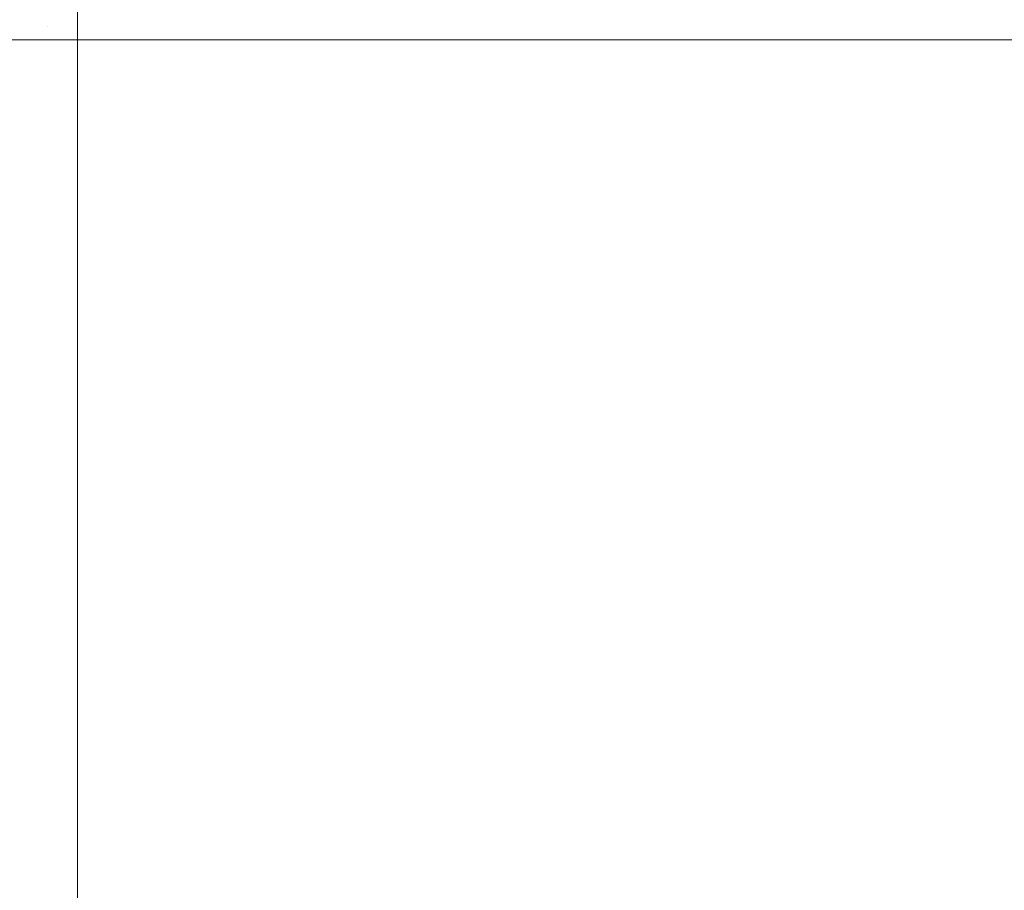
# Model space of a CAD drawing. Header units: centimetres. Extents: x -25.8 to 27.5, y 33.3 to 35.1.
# Tile 197 of 256: x -7.801 to -7.657, y 34.915 to 35.043. Entities that reach past the tile are written whole.
import ezdxf

# ---------------------------------------------------------------- set-up
doc = ezdxf.new("R2010")
doc.units = ezdxf.units.CM
doc.header["$LTSCALE"] = 2.54
doc.layers.add('Lucido design-1', color=7, linetype='Continuous')

# ---------------------------------------------------------------- blocks, each defined once
blk = doc.blocks.new('Gruppo-6-1')
at = {"color": 7, "linetype": 'Continuous', "lineweight": 9}
for points, invisible_edges in [([(-7.80169, 35.04607, 306.21915), (-7.79733, 35.04607, 306.21944), (-7.79732, 35.04208, 306.21928), (-7.80168, 35.04208, 306.219)], 15), ([(-7.80146, 35.04607, 330.18594), (-7.79721, 35.04607, 330.18621), (-7.7972, 35.04208, 330.18605), (-7.80144, 35.04208, 330.18578)], 15), ([(-7.79296, 35.04436, 306.21947), (-7.79296, 35.04208, 306.21938), (-7.79732, 35.04208, 306.21928), (-7.79733, 35.04607, 306.21944)], 14), ([(-7.79296, 35.04436, 330.18623), (-7.79296, 35.04208, 330.18614), (-7.7972, 35.04208, 330.18605), (-7.79721, 35.04607, 330.18621)], 14), ([(-25.69296, 35.04403, 330.58604), (-25.69296, 35.04011, 330.58612), (27.40704, 35.04011, 330.58612), (27.40704, 35.04403, 330.58604)], 8), ([(-25.69296, 35.04403, 306.61928), (-25.69296, 35.04011, 306.61936), (27.40704, 35.04011, 306.61936), (27.40704, 35.04403, 306.61928)], 8), ([(-7.79296, 35.04208, 330.18614), (-7.79296, 35.04436, 330.18623), (9.50704, 35.04436, 330.18623), (9.50704, 35.04208, 330.18614)], 10), ([(-7.79296, 35.04208, 306.21938), (-7.79296, 35.04436, 306.21947), (9.50704, 35.04436, 306.21947), (9.50704, 35.04208, 306.21938)], 10), ([(-7.80168, 35.04208, 306.219), (-7.79732, 35.04208, 306.21928), (-7.79732, 35.04011, 306.21926), (-7.80151, 35.04011, 306.21899)], 11), ([(-7.80144, 35.04208, 330.18578), (-7.7972, 35.04208, 330.18605), (-7.7972, 35.04011, 330.18603), (-7.80144, 35.04011, 330.18576)], 11), ([(-7.79732, 35.04208, 306.21928), (-7.79296, 35.04208, 306.21938), (-7.79296, 35.04011, 306.21936), (-7.7972, 35.04011, 306.21927)], 9), ([(-7.7972, 35.04011, 306.21927), (-7.79732, 35.04011, 306.21926), (-7.79732, 35.04208, 306.21928)], 10), ([(-7.7972, 35.04208, 330.18605), (-7.79296, 35.04208, 330.18614), (-7.79296, 35.04011, 330.18612), (-7.7972, 35.04011, 330.18603)], 9), ([(9.50704, 35.04208, 330.18614), (9.50704, 35.04011, 330.18612), (-7.79296, 35.04011, 330.18612), (-7.79296, 35.04208, 330.18614)], 8), ([(9.50704, 35.04208, 306.21938), (9.50704, 35.04011, 306.21936), (-7.79296, 35.04011, 306.21936), (-7.79296, 35.04208, 306.21938)], 8), ([(-7.80109, 33.84011, 330.18579), (-7.80151, 33.84011, 330.18575), (-7.80151, 35.04011, 330.18575), (-7.80144, 35.04011, 330.18576)], 10), ([(-7.80109, 33.84011, 306.21903), (-7.80151, 35.04011, 306.21899), (-7.79732, 35.04011, 306.21926)], 9), ([(-7.80109, 33.84011, 306.21903), (-7.80151, 33.84011, 306.21898), (-7.80151, 35.04011, 306.21899)], 10), ([(-7.80144, 35.04011, 330.18576), (-7.7972, 33.84011, 330.18603), (-7.80109, 33.84011, 330.18579)], 9), ([(-7.80144, 35.04011, 330.18576), (-7.7972, 35.04011, 330.18603), (-7.7972, 33.84011, 330.18603)], 10), ([(-7.79732, 35.04011, 306.21926), (-7.7972, 33.84011, 306.21926), (-7.80109, 33.84011, 306.21903)], 9), ([(-7.79732, 35.04011, 306.21926), (-7.7972, 35.04011, 306.21927), (-7.7972, 33.84011, 306.21926)], 10), ([(-7.7972, 35.04011, 330.18603), (-7.79296, 35.04011, 330.18612), (-7.79296, 33.84011, 330.18612), (-7.79688, 33.84011, 330.18604)], 8), ([(-7.79688, 33.84011, 330.18604), (-7.7972, 33.84011, 330.18603), (-7.7972, 35.04011, 330.18603)], 10), ([(-7.7972, 35.04011, 306.21927), (-7.79296, 35.04011, 306.21936), (-7.79296, 33.84011, 306.21936), (-7.79688, 33.84011, 306.21928)], 8), ([(-7.79688, 33.84011, 306.21928), (-7.7972, 33.84011, 306.21926), (-7.7972, 35.04011, 306.21927)], 10), ([(-7.79296, 35.04011, 330.18612), (9.50704, 35.04011, 330.18612), (9.40704, 33.74011, 330.18612), (-7.69296, 33.74011, 330.18612)], 10), ([(-7.79296, 33.84011, 330.18612), (-7.79296, 35.04011, 330.18612), (-7.69296, 33.74011, 330.18612)], 10), ([(-7.79296, 35.04011, 306.21936), (9.50704, 35.04011, 306.21936), (9.40704, 33.74011, 306.21936), (-7.69296, 33.74011, 306.21936)], 10), ([(-7.79296, 33.84011, 306.21936), (-7.79296, 35.04011, 306.21936), (-7.69296, 33.74011, 306.21936)], 10)]:
    blk.add_3dface(points, dxfattribs=dict(at, invisible_edges=invisible_edges))
for points in [[(-25.69296, 35.04011, 330.58612), (-25.69296, 33.44011, 330.58612), (27.40704, 33.44011, 330.58612), (27.40704, 35.04011, 330.58612)], [(-25.69296, 35.04011, 306.61936), (-25.69296, 33.44011, 306.61936), (27.40704, 33.44011, 306.61936), (27.40704, 35.04011, 306.61936)]]:
    blk.add_3dface(points, dxfattribs=at)

msp = doc.modelspace()

# ---------------------------------------------------------------- block references
at = {"layer": 'Lucido design-1', "color": 7}
msp.add_blockref('Gruppo-6-1', (0, 0), dxfattribs=at)

doc.saveas('drawing.dxf')
